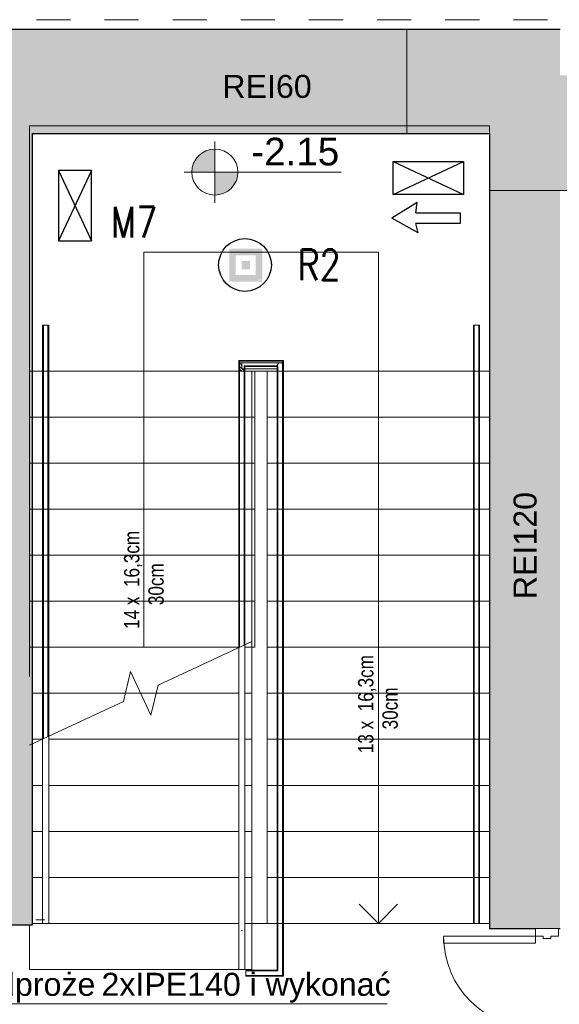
# Model space of a CAD drawing. Header units: centimetres. Extents: x 14504 to 44111, y -18976 to -7683.
# Tile 49 of 141: x 23045 to 23397, y -13271 to -12629. Entities that reach past the tile are written whole.
import ezdxf

# ---------------------------------------------------------------- set-up
doc = ezdxf.new("R2010")
doc.units = ezdxf.units.CM
doc.linetypes.add('Aligning Line 1_8_', pattern=[0.635, 0.3175, -0.3175])
doc.linetypes.add('Ponad', pattern=[0.396875, 0.238125, -0.15875])
for name, color, linetype, lineweight in [('A-DETL', 6, 'Continuous', 9), ('A-DETL-GENF', 92, 'Continuous', 9), ('A-DETL-THIN', 151, 'Continuous', 9), ('A-DOOR', 31, 'Continuous', 9), ('A-DOOR-FRAM', 31, 'Continuous', 18), ('A-FLOR', 192, 'Continuous', 9), ('A-FLOR-HRAL', 11, 'Continuous', 9), ('A-FLOR-HRAL-MBND', 5, 'Ponad', 9), ('A-WALL', 4, 'Continuous', 9), ('A-WALL-PATT', 111, 'Continuous', 25), ('G-ANNO-DIMS', 111, 'Continuous', 9), ('G-ANNO-TEXT', 8, 'Continuous', 9), ('IE inst', 1, 'Continuous', 50), ('S-STRS', 31, 'Continuous', 9), ('S-STRS-ANNO', 31, 'Continuous', 9), ('S-STRS-MBND', 31, 'Ponad', 9)]:
    doc.layers.add(name, color=color, linetype=linetype, lineweight=lineweight)
doc.layers.add('IE SChem', color=7, linetype='Continuous')
doc.styles.add('Arial_1', font='arial.ttf', dxfattribs={"height": 12})
doc.styles.add('Arial_2', font='arial.ttf', dxfattribs={"height": 18})
doc.styles.add('Arial_3', font='arial.ttf', dxfattribs={"width": 0.8, "height": 18})
doc.styles.get("Standard").update_dxf_attribs({"font": 'romans.shx', "width": 0.8, "height": 20})

# ---------------------------------------------------------------- blocks, each defined once
blk = doc.blocks.new('Poręcz - Poręcz-703287-3_Poziom parteru')
at = {"layer": 'A-FLOR-HRAL-MBND'}
for p, q in [((16631.58, -9029.17), (16659.66, -9029.17)), ((16631.58, -9035.71), (16631.58, -9029.17)), ((16631.58, -9029.17), (16659.66, -9029.17)), ((16631.58, -9035.71), (16631.58, -9029.17)), ((16631.58, -9029.17), (16659.66, -9029.17)), ((16631.58, -9035.71), (16631.58, -9029.17)), ((16631.58, -9029.17), (16659.66, -9029.17)), ((16631.58, -9035.71), (16631.58, -9029.17)), ((16634.58, -9032.17), (16656.66, -9032.17)), ((16634.58, -9035.71), (16634.58, -9032.17)), ((16634.58, -9032.17), (16656.66, -9032.17)), ((16634.58, -9035.71), (16634.58, -9032.17)), ((16634.58, -9032.17), (16656.66, -9032.17)), ((16634.58, -9035.71), (16634.58, -9032.17)), ((16634.58, -9032.17), (16656.66, -9032.17)), ((16634.58, -9035.71), (16634.58, -9032.17)), ((16656.66, -9032.17), (16656.66, -9395.71)), ((16656.66, -9032.17), (16656.66, -9395.71)), ((16656.66, -9032.17), (16656.66, -9395.71)), ((16656.66, -9032.17), (16656.66, -9395.71)), ((16659.66, -9029.17), (16659.66, -9395.71)), ((16659.66, -9029.17), (16659.66, -9395.71)), ((16659.66, -9029.17), (16659.66, -9395.71)), ((16659.66, -9029.17), (16659.66, -9395.71)), ((16631.58, -9215.66), (16631.58, -9035.71)), ((16631.58, -9215.66), (16631.58, -9035.71)), ((16631.58, -9215.66), (16631.58, -9035.71)), ((16631.58, -9215.66), (16631.58, -9035.71)), ((16634.58, -9214.26), (16634.58, -9035.71)), ((16634.58, -9214.26), (16634.58, -9035.71)), ((16634.58, -9214.26), (16634.58, -9035.71)), ((16634.58, -9214.26), (16634.58, -9035.71)), ((16656.66, -9395.71), (16656.66, -9426.75)), ((16656.66, -9395.71), (16656.66, -9426.75)), ((16656.66, -9395.71), (16656.66, -9426.75)), ((16656.66, -9395.71), (16656.66, -9426.75)), ((16659.66, -9395.71), (16659.66, -9429.75)), ((16659.66, -9395.71), (16659.66, -9429.75)), ((16659.66, -9395.71), (16659.66, -9429.75)), ((16659.66, -9395.71), (16659.66, -9429.75)), ((16635.62, -9429.75), (16635.62, -9426.75)), ((16656.66, -9426.75), (16635.62, -9426.75)), ((16635.62, -9429.75), (16635.62, -9426.75)), ((16656.66, -9426.75), (16635.62, -9426.75)), ((16635.62, -9429.75), (16635.62, -9426.75)), ((16656.66, -9426.75), (16635.62, -9426.75)), ((16635.62, -9429.75), (16635.62, -9426.75)), ((16656.66, -9426.75), (16635.62, -9426.75)), ((16659.66, -9429.75), (16635.62, -9429.75)), ((16659.66, -9429.75), (16635.62, -9429.75)), ((16659.66, -9429.75), (16635.62, -9429.75)), ((16659.66, -9429.75), (16635.62, -9429.75))]:
    blk.add_line(p, q, dxfattribs=at)
blk = doc.blocks.new('Poręcz - Poręcz-703291-3_Poziom parteru')
at = {"layer": 'A-FLOR-HRAL-MBND'}
for p, q in [((16503.66, -9005.71), (16506.66, -9005.71)), ((16503.66, -9035.71), (16503.66, -9005.71)), ((16503.66, -9005.71), (16506.66, -9005.71)), ((16503.66, -9035.71), (16503.66, -9005.71)), ((16503.66, -9005.71), (16506.66, -9005.71)), ((16503.66, -9035.71), (16503.66, -9005.71)), ((16503.66, -9005.71), (16506.66, -9005.71)), ((16503.66, -9035.71), (16503.66, -9005.71)), ((16506.66, -9035.71), (16506.66, -9005.71)), ((16506.66, -9035.71), (16506.66, -9005.71)), ((16506.66, -9035.71), (16506.66, -9005.71)), ((16506.66, -9035.71), (16506.66, -9005.71)), ((16503.66, -9275.31), (16503.66, -9035.71)), ((16503.66, -9275.31), (16503.66, -9035.71)), ((16503.66, -9275.31), (16503.66, -9035.71)), ((16503.66, -9275.31), (16503.66, -9035.71)), ((16506.66, -9273.91), (16506.66, -9035.71)), ((16506.66, -9273.91), (16506.66, -9035.71)), ((16506.66, -9273.91), (16506.66, -9035.71)), ((16506.66, -9273.91), (16506.66, -9035.71))]:
    blk.add_line(p, q, dxfattribs=at)
blk = doc.blocks.new('Typ poręczy górnej - Górna poręcz_wewnętrzny_-703303-3_Poziom parteru')
at = {"layer": 'A-FLOR-HRAL'}
for p, q in [((16631.08, -9396.3), (16631.08, -9425.71)), ((16635.08, -9425.71), (16635.08, -9396.3)), ((16632.87, -9400.46), (16633.29, -9400.46))]:
    blk.add_line(p, q, dxfattribs=at)
at = {"layer": 'A-FLOR-HRAL', "flags": 128}
blk.add_lwpolyline([(16633.29, -9425.71), (16633.08, -9425.71), (16632.88, -9425.71)], dxfattribs=at)
blk = doc.blocks.new('Typ poręczy górnej - Górna poręcz_wewnętrzny_-V14-3_Poziom parteru')
at = {"layer": 'A-FLOR-HRAL', "linetype": 'Ponad'}
for p, q in [((16631.08, -9028.67), (16660.16, -9028.67)), ((16631.08, -9035.71), (16631.08, -9028.67)), ((16635.08, -9032.67), (16656.16, -9032.67)), ((16635.08, -9035.71), (16635.08, -9032.67)), ((16656.16, -9032.67), (16656.16, -9395.71)), ((16660.16, -9028.67), (16660.16, -9395.71)), ((16631.08, -9215.89), (16631.08, -9035.71)), ((16635.08, -9214.02), (16635.08, -9035.71)), ((16656.16, -9395.71), (16656.16, -9426.25)), ((16660.16, -9395.71), (16660.16, -9430.25)), ((16635.62, -9430.25), (16635.62, -9426.25)), ((16656.16, -9426.25), (16635.62, -9426.25)), ((16660.16, -9430.25), (16635.62, -9430.25))]:
    blk.add_line(p, q, dxfattribs=at)
at = {"layer": 'A-FLOR-HRAL'}
for p, q in [((16635.08, -9214.02), (16631.08, -9215.89)), ((16631.08, -9425.71), (16631.08, -9215.89)), ((16635.08, -9425.71), (16635.08, -9214.02)), ((16631.08, -9425.71), (16635.08, -9425.71))]:
    blk.add_line(p, q, dxfattribs=at)
blk = doc.blocks.new('Typ poręczy górnej - Górna poręcz_wewnętrzny_-703317-3_Poziom parteru')
at = {"layer": 'A-FLOR-HRAL', "linetype": 'Ponad'}
for p, q in [((16503.16, -9005.71), (16507.16, -9005.71)), ((16503.16, -9035.71), (16503.16, -9005.71)), ((16507.16, -9035.71), (16507.16, -9005.71)), ((16503.16, -9275.54), (16503.16, -9035.71)), ((16507.16, -9273.67), (16507.16, -9035.71))]:
    blk.add_line(p, q, dxfattribs=at)
at = {"layer": 'A-FLOR-HRAL'}
for p, q in [((16507.16, -9273.67), (16503.16, -9275.54)), ((16503.16, -9395.71), (16503.16, -9275.54)), ((16507.16, -9395.71), (16507.16, -9273.67)), ((16503.16, -9395.71), (16507.16, -9395.71))]:
    blk.add_line(p, q, dxfattribs=at)
blk = doc.blocks.new('Poręcz - Poręcz-704087-3_Poziom parteru')
at = {"layer": 'A-FLOR-HRAL'}
for p, q in [((16631.58, -9030.67), (16632.1, -9030.67)), ((16631.58, -9032.81), (16631.58, -9030.67)), ((16634.58, -9035.44), (16634.58, -9034.17))]:
    blk.add_line(p, q, dxfattribs=at)
blk = doc.blocks.new('Typ poręczy górnej - Górna poręcz_wewnętrzny_-704103-3_Poziom parteru')
at = {"layer": 'A-FLOR-HRAL'}
for p, q in [((16631.08, -9033), (16631.08, -9215.71)), ((16658.16, -9030.17), (16632.29, -9030.17)), ((16635.8, -9034.17), (16656.16, -9034.17)), ((16656.16, -9032.17), (16656.16, -9395.71)), ((16660.16, -9395.71), (16660.16, -9032.17)), ((16635.08, -9214.02), (16635.08, -9036.5))]:
    blk.add_line(p, q, dxfattribs=at)
at = {"layer": 'A-FLOR-HRAL', "flags": 128}
for points in [[(16633.08, -9033.79), (16632.56, -9033.37), (16632.08, -9033.04), (16631.67, -9032.83), (16631.35, -9032.75), (16631.15, -9032.81), (16631.08, -9033)], [(16631.08, -9033), (16631.15, -9033.31), (16631.35, -9033.72), (16631.67, -9034.19), (16632.08, -9034.71), (16632.56, -9035.23), (16633.08, -9035.71), (16633.29, -9035.89)], [(16633.29, -9032.41), (16633.08, -9032.17), (16632.66, -9031.66), (16632.34, -9031.17), (16632.13, -9030.76), (16632.05, -9030.44), (16632.1, -9030.24), (16632.29, -9030.17)], [(16658.16, -9030.17), (16657.64, -9030.24), (16657.16, -9030.44), (16656.75, -9030.76), (16656.43, -9031.17), (16656.23, -9031.66), (16656.16, -9032.17)], [(16656.16, -9032.17), (16656.23, -9031.66), (16656.43, -9031.17), (16656.75, -9030.76), (16657.16, -9030.44), (16657.64, -9030.24), (16658.16, -9030.17), (16658.68, -9030.24), (16659.16, -9030.44), (16659.58, -9030.76)], [(16659.58, -9030.76), (16659.16, -9030.44), (16658.68, -9030.24), (16658.16, -9030.17)], [(16634.77, -9035.72), (16634.5, -9035.31), (16634.08, -9034.79), (16633.6, -9034.27)], [(16658.37, -9395.71), (16658.16, -9395.71), (16657.96, -9395.71)]]:
    blk.add_lwpolyline(points, dxfattribs=at)
blk = doc.blocks.new('Typ poręczy górnej - Górna poręcz_wewnętrzny_-V15-3_Poziom parteru')
at = {"layer": 'A-FLOR-HRAL'}
for p, q in [((16633.08, -9030.17), (16633.08, -9034.17)), ((16633.08, -9030.17), (16660.16, -9030.17)), ((16633.08, -9034.17), (16656.16, -9034.17)), ((16656.16, -9034.17), (16656.16, -9395.71)), ((16660.16, -9030.17), (16660.16, -9395.71)), ((16631.08, -9035.71), (16635.08, -9035.71)), ((16631.08, -9215.71), (16631.08, -9035.71)), ((16635.08, -9214.02), (16635.08, -9035.71)), ((16631.08, -9215.71), (16631.46, -9215.71)), ((16660.16, -9395.71), (16656.16, -9395.71))]:
    blk.add_line(p, q, dxfattribs=at)
blk = doc.blocks.new('Typ poręczy górnej - Górna poręcz_wewnętrzny_-704117-3_Poziom parteru')
at = {"layer": 'A-FLOR-HRAL'}
for p, q in [((16784.08, -9005.71), (16784.08, -9036.68)), ((16788.08, -9036.68), (16788.08, -9005.71)), ((16784.08, -9036.68), (16784.08, -9395.71)), ((16788.08, -9395.71), (16788.08, -9036.68))]:
    blk.add_line(p, q, dxfattribs=at)
at = {"layer": 'A-FLOR-HRAL', "flags": 128}
for points in [[(16785.88, -9005.71), (16786.08, -9005.71), (16786.29, -9005.71)], [(16786.29, -9395.71), (16786.08, -9395.71), (16785.88, -9395.71)]]:
    blk.add_lwpolyline(points, dxfattribs=at)
blk = doc.blocks.new('Typ poręczy górnej - Górna poręcz_wewnętrzny_-V16-3_Poziom parteru')
at = {"layer": 'A-FLOR-HRAL'}
for p, q in [((16788.08, -9005.71), (16784.08, -9005.71)), ((16784.08, -9005.71), (16784.08, -9395.71)), ((16788.08, -9005.71), (16788.08, -9395.71)), ((16788.08, -9395.71), (16784.08, -9395.71))]:
    blk.add_line(p, q, dxfattribs=at)
blk = doc.blocks.new('Poręcz - Poręcz-712260-3_Poziom parteru')
at = {"layer": 'A-FLOR-HRAL-MBND'}
for p, q in [((16784.58, -9005.71), (16784.58, -9035.71)), ((16784.58, -9005.71), (16784.58, -9035.71)), ((16784.58, -9005.71), (16784.58, -9035.71)), ((16784.58, -9005.71), (16784.58, -9035.71)), ((16787.58, -9005.71), (16787.58, -9035.71)), ((16787.58, -9005.71), (16787.58, -9035.71)), ((16787.58, -9005.71), (16787.58, -9035.71)), ((16787.58, -9005.71), (16787.58, -9035.71)), ((16784.58, -9035.71), (16784.58, -9395.71)), ((16784.58, -9035.71), (16784.58, -9395.71)), ((16784.58, -9035.71), (16784.58, -9395.71)), ((16784.58, -9035.71), (16784.58, -9395.71)), ((16787.58, -9035.71), (16787.58, -9395.71)), ((16787.58, -9035.71), (16787.58, -9395.71)), ((16787.58, -9035.71), (16787.58, -9395.71)), ((16787.58, -9035.71), (16787.58, -9395.71)), ((16787.58, -9395.71), (16784.58, -9395.71)), ((16787.58, -9395.71), (16784.58, -9395.71)), ((16787.58, -9395.71), (16784.58, -9395.71)), ((16787.58, -9395.71), (16784.58, -9395.71))]:
    blk.add_line(p, q, dxfattribs=at)
blk = doc.blocks.new('lla')
at = {"layer": 'IE inst', "lineweight": -3}
h = blk.add_hatch(color=256, dxfattribs=at)
h.paths.add_polyline_path([(98856.5, 98704.1), (98641.3, 98704.1), (98641.3, 98488.9), (98856.5, 98488.9)])
h.paths.add_polyline_path([(98813.5, 98531.9), (98684.4, 98531.9), (98684.4, 98661), (98813.5, 98661)], flags=16)
h.paths.add_polyline_path([(98776, 98623.6), (98776, 98569.4), (98721.8, 98569.4), (98721.8, 98623.6)], flags=0)
h.paths.add_polyline_path([(98825.1, 98507.1), (98827.9, 98507.1), (98829.3, 98505.8), (98829.3, 98501.8), (98828.3, 98500.8), (98825.2, 98500.8), (98824.2, 98502), (98824.2, 98503.7), (98825.2, 98504.7), (98827.6, 98504.7), (98827.6, 98503.8), (98825.6, 98503.8), (98825.1, 98503.3), (98825.1, 98502.3), (98825.6, 98501.7), (98828, 98501.7), (98828.4, 98502.1), (98828.4, 98505.4), (98827.6, 98506.2), (98825.1, 98506.2)], flags=16)
h.paths.add_polyline_path([(98830.7, 98507.1), (98831.5, 98507.1), (98831.5, 98502.1), (98832, 98501.7), (98833.4, 98501.7), (98833.9, 98502.2), (98833.9, 98507.1), (98834.8, 98507.1), (98834.8, 98502.2), (98835.3, 98501.7), (98836.7, 98501.7), (98837.1, 98502.1), (98837.1, 98507.1), (98838, 98507.1), (98838, 98501.8), (98837, 98500.8), (98835, 98500.8), (98834.3, 98501.4), (98833.7, 98500.8), (98831.6, 98500.8), (98830.7, 98501.8)], flags=16)
h.paths.add_polyline_path([(98840.7, 98507.1), (98843.6, 98507.1), (98844.7, 98506), (98844.7, 98504.5), (98843.6, 98503.4), (98841, 98503.4), (98841, 98504.3), (98843.2, 98504.3), (98843.8, 98504.8), (98843.8, 98505.6), (98843.2, 98506.2), (98841, 98506.2), (98840.2, 98505.4), (98840.2, 98502.5), (98841, 98501.7), (98843.7, 98501.7), (98845.7, 98503.7), (98845.2, 98504.3), (98845.2, 98505.5), (98846.3, 98504.4), (98848.2, 98506.2), (98847.2, 98506.2), (98847.2, 98507.1), (98849.7, 98507.1), (98849.7, 98504.7), (98848.8, 98504.7), (98848.8, 98505.6), (98846.9, 98503.7), (98849.8, 98500.8), (98848.6, 98500.8), (98846.3, 98503.1), (98844, 98500.8), (98840.7, 98500.8), (98839.3, 98502.2), (98839.3, 98505.8)], flags=16)
h.paths.add_polyline_path([(98824.2, 98499.1), (98825.3, 98499.1), (98825.3, 98498.9), (98824.4, 98498.9), (98824.4, 98498.4), (98825.2, 98498.4), (98825.2, 98498.2), (98824.4, 98498.2), (98824.4, 98497.7), (98825.3, 98497.7), (98825.3, 98497.5), (98824.2, 98497.5)], flags=16)
h.paths.add_polyline_path([(98825.7, 98499.1), (98825.9, 98499.1), (98826.4, 98498.2), (98827, 98499.1), (98827.2, 98499.1), (98827.2, 98497.5), (98827, 98497.5), (98827, 98498.8), (98826.4, 98497.9), (98825.9, 98498.8), (98825.9, 98497.5), (98825.7, 98497.5)], flags=16)
h.paths.add_polyline_path([(98827.6, 98499.1), (98828.7, 98499.1), (98828.7, 98498.9), (98827.7, 98498.9), (98827.7, 98498.4), (98828.6, 98498.4), (98828.6, 98498.2), (98827.7, 98498.2), (98827.7, 98497.7), (98828.7, 98497.7), (98828.7, 98497.5), (98827.6, 98497.5)], flags=16)
h.paths.add_polyline_path([(98829.9, 98498.1), (98829.9, 98498.1), (98829.9, 98498.1)], flags=16)
h.paths.add_polyline_path([(98829.2, 98498.9), (98829.8, 98498.9), (98830, 98498.8), (98830.2, 98498.6), (98830.1, 98498.5), (98830.1, 98498.4), (98830, 98498.3), (98829.9, 98498.3), (98829.7, 98498.3), (98829.2, 98498.3)], flags=16)
h.paths.add_polyline_path([(98830.8, 98498.6), (98830.8, 98498.6), (98830.8, 98498.6)], flags=16)
h.paths.add_polyline_path([(98832.3, 98499.1), (98833.4, 98499.1), (98833.4, 98498.9), (98832.5, 98498.9), (98832.5, 98498.4), (98833.3, 98498.4), (98833.3, 98498.2), (98832.5, 98498.2), (98832.5, 98497.7), (98833.4, 98497.7), (98833.4, 98497.5), (98832.3, 98497.5)], flags=16)
h.paths.add_polyline_path([(98833.8, 98499.1), (98834, 98499.1), (98834.9, 98497.8), (98834.9, 98499.1), (98835.1, 98499.1), (98835.1, 98497.5), (98835, 98497.5), (98834, 98498.8), (98834, 98497.5), (98833.8, 98497.5)], flags=16)
h.paths.add_polyline_path([(98835.7, 98498.7), (98835.7, 98498.7), (98835.7, 98498.7)], flags=16)
h.paths.add_polyline_path([(98836.9, 98499.1), (98837.1, 98499.1), (98837.6, 98498.3), (98838.1, 98499.1), (98838.3, 98499.1), (98837.7, 98498.1), (98837.7, 98497.5), (98837.5, 98497.5), (98837.5, 98498.1)], flags=16)
h.paths.add_polyline_path([(98839.4, 98499.1), (98839.6, 98499.1), (98839.6, 98497.7), (98840.5, 98497.7), (98840.5, 98497.5), (98839.4, 98497.5)], flags=16)
h.paths.add_polyline_path([(98840.8, 98499.1), (98841, 98499.1), (98841, 98497.5), (98840.8, 98497.5)], flags=16)
h.paths.add_polyline_path([(98841.5, 98498.6), (98841.5, 98498.6), (98841.5, 98498.6)], flags=16)
h.paths.add_polyline_path([(98843, 98499.1), (98843.2, 98499.1), (98843.2, 98498.4), (98844.1, 98498.4), (98844.1, 98499.1), (98844.2, 98499.1), (98844.2, 98497.5), (98844.1, 98497.5), (98844.1, 98498.2), (98843.2, 98498.2), (98843.2, 98497.5), (98843, 98497.5)], flags=16)
h.paths.add_polyline_path([(98844.5, 98499.1), (98845.7, 98499.1), (98845.7, 98498.9), (98845.2, 98498.9), (98845.2, 98497.5), (98845, 98497.5), (98845, 98498.9), (98844.5, 98498.9)], flags=16)
h.paths.add_polyline_path([(98846.1, 98499.1), (98846.3, 98499.1), (98846.3, 98497.5), (98846.1, 98497.5)], flags=16)
h.paths.add_polyline_path([(98846.6, 98499.1), (98846.8, 98499.1), (98847.8, 98497.8), (98847.8, 98499.1), (98848, 98499.1), (98848, 98497.5), (98847.8, 98497.5), (98846.8, 98498.8), (98846.8, 98497.5), (98846.6, 98497.5)], flags=16)
blk.add_circle((98744.1, 98597.4), 172.1, dxfattribs=at)
blk = doc.blocks.new('STR')
at = {"layer": 'IE inst', "lineweight": -3}
for p, q in [((40060.9, 91249.9), (40232.7, 91154.9)), ((40060.9, 91249.9), (40076, 91190.4)), ((40068.1, 91052.8), (40232.7, 91154.9)), ((40076, 91120), (40068.1, 91052.8))]:
    blk.add_line(p, q, dxfattribs=at)
blk.add_lwpolyline([(40076, 91120), (39787.7, 91120), (39787.7, 91190.4), (40076, 91190.4)], dxfattribs=at)

msp = doc.modelspace()

# ---------------------------------------------------------------- hatches: boundary and pattern name
at = {"layer": 'A-DETL-GENF', "transparency": 33554508}
msp.add_hatch(color=1, dxfattribs=at).paths.add_polyline_path([(23354.63, -12739.91), (23497.01, -12739.91), (23497.01, -12664.91), (23397.01, -12664.91), (23397.01, -12634.91), (23297.01, -12634.91), (23297.01, -12702.91), (23351.01, -12702.91), (23351.01, -12739.91)])
at = {"layer": 'A-WALL-PATT', "lineweight": 9, "transparency": 33554610}
for points in [[(23003.01, -12702.91), (23297.01, -12702.91), (23297.01, -12634.91), (22850.01, -12634.91), (22850.01, -12702.91)], [(23003.01, -13218.91), (23053.01, -13218.91), (23053.01, -12702.91), (23003.01, -12702.91), (23003.01, -13049.11)]]:
    msp.add_hatch(color=256, dxfattribs=at).paths.add_polyline_path(points)
h = msp.add_hatch(color=256, dxfattribs=at)
h.paths.add_polyline_path([(23381.01, -14237.69), (23397.01, -14237.69), (23397.01, -13381.3), (23351.01, -13381.3), (23351.01, -14237.69), (23367.21, -14237.69)])
h.paths.add_polyline_path([(23391.09, -13221.3), (23397.01, -13221.3), (23397.01, -12739.91), (23351.01, -12739.91), (23351.01, -13221.3), (23385.99, -13221.3)])
at = {"layer": 'G-ANNO-DIMS'}
h = msp.add_hatch(color=256, dxfattribs=at)
edge = h.paths.add_edge_path()
edge.add_arc((23171.85, -12727.99), 15, 90, 180)
edge.add_line((23156.85, -12727.99), (23171.85, -12727.99))
edge.add_line((23171.85, -12727.99), (23171.85, -12712.99))
h = msp.add_hatch(color=256, dxfattribs=at)
edge = h.paths.add_edge_path()
edge.add_arc((23171.85, -12727.99), 15, 270, 360)
edge.add_line((23186.85, -12727.99), (23171.85, -12727.99))
edge.add_line((23171.85, -12727.99), (23171.85, -12742.99))

# ---------------------------------------------------------------- linework, layer by layer
at = {"layer": 'A-DETL', "linetype": 'Aligning Line 1_8_', "ltscale": 70}
for p, q in [((23011.01, -12628.62), (23403.46, -12628.62)), ((23297.01, -12634.91), (23297.01, -12702.91))]:
    msp.add_line(p, q, dxfattribs=at)
at = {"layer": 'A-DETL-THIN'}
for p, q in [((23397.01, -12634.91), (23297.01, -12634.91)), ((23297.01, -12634.91), (23297.01, -12702.91)), ((23297.01, -12702.91), (23351.01, -12702.91)), ((23351.01, -12702.91), (23351.01, -12739.91)), ((23351.01, -12739.91), (23497.01, -12739.91)), ((23061.01, -13215.69), (23055.01, -13215.69)), ((22924.18, -13270.44), (23284.18, -13270.44))]:
    msp.add_line(p, q, dxfattribs=at)
at = {"layer": 'A-DOOR', "color": 94, "lineweight": 18}
for p, q in [((23321.01, -13226.3), (23321.01, -13230.8)), ((23381.01, -13226.3), (23321.01, -13226.3)), ((23381.01, -13230.8), (23381.01, -13226.3)), ((23321.01, -13230.8), (23381.01, -13230.8))]:
    msp.add_line(p, q, dxfattribs=at)
at = {"layer": 'A-DOOR', "color": 84}
msp.add_arc((23381.01, -13226.3), 60, 180, 270, dxfattribs=at)
at = {"layer": 'A-DOOR-FRAM', "color": 94}
for p, q in [((23396.01, -13221.3), (23381.01, -13221.3)), ((23381.01, -13221.3), (23381.01, -13226.3)), ((23381.01, -13226.3), (23385.99, -13226.3)), ((23385.99, -13226.3), (23385.99, -13227.89)), ((23391.09, -13227.89), (23391.09, -13226.3)), ((23391.09, -13226.3), (23396.01, -13226.3)), ((23396.01, -13226.3), (23396.01, -13221.3)), ((23385.99, -13227.89), (23391.09, -13227.89))]:
    msp.add_line(p, q, dxfattribs=at)
at = {"layer": 'A-FLOR'}
for p, q in [((23212.55, -13217.91), (23196.01, -13217.91)), ((23340.47, -13217.91), (23216.55, -13217.91)), ((23351.01, -13217.91), (23344.47, -13217.91))]:
    msp.add_line(p, q, dxfattribs=at)
at = {"layer": 'A-WALL', "lineweight": 25}
for p, q in [((23397.01, -12634.91), (22750.01, -12634.91)), ((23053.01, -13218.91), (23053.01, -12702.91)), ((23053.01, -12702.91), (23351.01, -12702.91)), ((23351.01, -12702.91), (23351.01, -13221.3)), ((23003.01, -13218.91), (23053.01, -13218.91)), ((23351.01, -13221.3), (23381.01, -13221.3)), ((23396.01, -13221.3), (23397.01, -13221.3))]:
    msp.add_line(p, q, dxfattribs=at)
at = {"layer": 'G-ANNO-DIMS'}
for p, q in [((23171.85, -12707.99), (23171.85, -12747.99)), ((23171.85, -12727.99), (23171.85, -12712.99)), ((23191.85, -12727.99), (23151.85, -12727.99)), ((23156.85, -12727.99), (23171.85, -12727.99)), ((23186.85, -12727.99), (23171.85, -12727.99)), ((23171.85, -12727.99), (23171.85, -12742.99)), ((23171.85, -12727.99), (23193.18, -12727.99)), ((23193.18, -12727.99), (23254.23, -12727.99))]:
    msp.add_line(p, q, dxfattribs=at)
for start, end in [(90, 180), (0, 90), (180, 270), (270, 0)]:
    msp.add_arc((23171.85, -12727.99), 15, start, end, dxfattribs=at)
at = {"layer": 'IE inst', "lineweight": -3}
for p, q in [((23288.25, -12742.62, 0), (23288.25, -12721.11, 0)), ((23288.25, -12721.11, 0), (23333.97, -12721.11, 0)), ((23288.25, -12721.11, 0), (23333.97, -12742.62, 0)), ((23288.25, -12742.62, 0), (23333.97, -12721.11, 0)), ((23333.97, -12721.11, 0), (23333.97, -12742.62, 0)), ((23091.51, -12727.02, 0), (23069.99, -12727.02, 0)), ((23069.99, -12727.02, 0), (23069.99, -12772.74, 0)), ((23069.99, -12727.02, 0), (23091.51, -12772.74, 0)), ((23091.51, -12727.02, 0), (23069.99, -12772.74, 0)), ((23091.51, -12772.74, 0), (23091.51, -12727.02, 0)), ((23333.97, -12742.62, 0), (23288.25, -12742.62, 0)), ((23069.99, -12772.74, 0), (23091.51, -12772.74, 0))]:
    msp.add_line(p, q, dxfattribs=at)
at = {"layer": 'S-STRS'}
for p, q in [((23053.01, -12857.91), (23187.47, -12857.91)), ((23191.47, -12857.91), (23198.01, -12857.91)), ((23198.01, -12857.91), (23206.01, -12857.91)), ((23198.01, -12887.91), (23198.01, -12857.91)), ((23212.55, -12857.91), (23206.01, -12857.91)), ((23206.01, -12857.91), (23206.01, -12887.91)), ((23340.47, -12857.91), (23216.55, -12857.91)), ((23351.01, -12857.91), (23344.47, -12857.91)), ((23053.01, -12887.91), (23187.47, -12887.91)), ((23191.47, -12887.91), (23198.01, -12887.91)), ((23198.01, -12917.91), (23198.01, -12887.91)), ((23206.01, -12887.91), (23206.01, -12917.91)), ((23212.55, -12887.91), (23206.01, -12887.91)), ((23340.47, -12887.91), (23216.55, -12887.91)), ((23351.01, -12887.91), (23344.47, -12887.91)), ((23053.01, -12917.91), (23187.47, -12917.91)), ((23191.47, -12917.91), (23198.01, -12917.91)), ((23198.01, -12947.91), (23198.01, -12917.91)), ((23206.01, -12917.91), (23206.01, -12947.91)), ((23212.55, -12917.91), (23206.01, -12917.91)), ((23340.47, -12917.91), (23216.55, -12917.91)), ((23351.01, -12917.91), (23344.47, -12917.91)), ((23053.01, -12947.91), (23187.47, -12947.91)), ((23191.47, -12947.91), (23198.01, -12947.91)), ((23198.01, -12977.91), (23198.01, -12947.91)), ((23206.01, -12947.91), (23206.01, -12977.91)), ((23212.55, -12947.91), (23206.01, -12947.91)), ((23340.47, -12947.91), (23216.55, -12947.91)), ((23351.01, -12947.91), (23344.47, -12947.91)), ((23053.01, -12977.91), (23187.47, -12977.91)), ((23191.47, -12977.91), (23198.01, -12977.91)), ((23198.01, -13007.91), (23198.01, -12977.91)), ((23206.01, -12977.91), (23206.01, -13007.91)), ((23212.55, -12977.91), (23206.01, -12977.91)), ((23340.47, -12977.91), (23216.55, -12977.91)), ((23351.01, -12977.91), (23344.47, -12977.91)), ((23053.01, -13007.91), (23187.47, -13007.91)), ((23191.47, -13007.91), (23198.01, -13007.91)), ((23198.01, -13037.91), (23198.01, -13007.91)), ((23206.01, -13007.91), (23206.01, -13037.91)), ((23212.55, -13007.91), (23206.01, -13007.91)), ((23340.47, -13007.91), (23216.55, -13007.91)), ((23351.01, -13007.91), (23344.47, -13007.91)), ((23196.01, -13037.91), (23196.01, -13034.1)), ((23053.01, -13037.91), (23187.47, -13037.91)), ((23191.47, -13037.91), (23196.01, -13037.91)), ((23196.01, -13067.91), (23196.01, -13037.91)), ((23196.01, -13037.91), (23198.01, -13037.91)), ((23206.01, -13037.91), (23206.01, -13067.91)), ((23212.55, -13037.91), (23206.01, -13037.91)), ((23340.47, -13037.91), (23216.55, -13037.91)), ((23351.01, -13037.91), (23344.47, -13037.91)), ((23113.47, -13067.91), (23123.51, -13067.91)), ((23133.56, -13067.91), (23187.47, -13067.91)), ((23191.47, -13067.91), (23196.01, -13067.91)), ((23196.01, -13097.91), (23196.01, -13067.91)), ((23206.01, -13067.91), (23206.01, -13097.91)), ((23212.55, -13067.91), (23206.01, -13067.91)), ((23340.47, -13067.91), (23216.55, -13067.91)), ((23351.01, -13067.91), (23344.47, -13067.91)), ((23059.18, -13097.91), (23059.55, -13097.91)), ((23063.55, -13097.91), (23187.47, -13097.91)), ((23191.47, -13097.91), (23196.01, -13097.91)), ((23196.01, -13127.91), (23196.01, -13097.91)), ((23206.01, -13097.91), (23206.01, -13127.91)), ((23212.55, -13097.91), (23206.01, -13097.91)), ((23340.47, -13097.91), (23216.55, -13097.91)), ((23351.01, -13097.91), (23344.47, -13097.91)), ((23053.01, -13127.91), (23059.55, -13127.91)), ((23063.55, -13127.91), (23187.47, -13127.91)), ((23191.47, -13127.91), (23196.01, -13127.91)), ((23196.01, -13157.91), (23196.01, -13127.91)), ((23206.01, -13127.91), (23206.01, -13157.91)), ((23212.55, -13127.91), (23206.01, -13127.91)), ((23340.47, -13127.91), (23216.55, -13127.91)), ((23351.01, -13127.91), (23344.47, -13127.91)), ((23053.01, -13157.91), (23059.55, -13157.91)), ((23063.55, -13157.91), (23187.47, -13157.91)), ((23191.47, -13157.91), (23196.01, -13157.91)), ((23196.01, -13187.91), (23196.01, -13157.91)), ((23206.01, -13157.91), (23206.01, -13187.91)), ((23212.55, -13157.91), (23206.01, -13157.91)), ((23340.47, -13157.91), (23216.55, -13157.91)), ((23351.01, -13157.91), (23344.47, -13157.91)), ((23053.01, -13187.91), (23059.55, -13187.91)), ((23063.55, -13187.91), (23187.47, -13187.91)), ((23191.47, -13187.91), (23196.01, -13187.91)), ((23196.01, -13217.91), (23196.01, -13187.91)), ((23206.01, -13187.91), (23206.01, -13217.91)), ((23212.55, -13187.91), (23206.01, -13187.91)), ((23340.47, -13187.91), (23216.55, -13187.91)), ((23351.01, -13187.91), (23344.47, -13187.91)), ((23051.01, -13247.91), (23051.01, -13218.91)), ((23053.01, -13217.91), (23059.55, -13217.91)), ((23063.55, -13217.91), (23187.47, -13217.91)), ((23191.47, -13217.91), (23196.01, -13217.91)), ((23196.01, -13247.91), (23196.01, -13217.91)), ((23212.55, -13217.91), (23206.01, -13217.91)), ((23340.47, -13217.91), (23216.55, -13217.91)), ((23351.01, -13217.91), (23344.47, -13217.91)), ((23051.01, -13247.91), (23187.47, -13247.91)), ((23191.47, -13247.91), (23196.01, -13247.91))]:
    msp.add_line(p, q, dxfattribs=at)
at = {"layer": 'S-STRS', "linetype": 'Ponad'}
for p, q in [((23053.01, -12857.91), (23187.47, -12857.91)), ((23191.47, -12857.91), (23198.01, -12857.91)), ((23212.55, -12857.91), (23206.01, -12857.91)), ((23340.47, -12857.91), (23216.55, -12857.91)), ((23351.01, -12857.91), (23344.47, -12857.91)), ((23053.01, -12887.91), (23187.47, -12887.91)), ((23191.47, -12887.91), (23198.01, -12887.91)), ((23212.55, -12887.91), (23206.01, -12887.91)), ((23340.47, -12887.91), (23216.55, -12887.91)), ((23351.01, -12887.91), (23344.47, -12887.91)), ((23053.01, -12917.91), (23187.47, -12917.91)), ((23191.47, -12917.91), (23198.01, -12917.91)), ((23212.55, -12917.91), (23206.01, -12917.91)), ((23340.47, -12917.91), (23216.55, -12917.91)), ((23351.01, -12917.91), (23344.47, -12917.91)), ((23053.01, -12947.91), (23187.47, -12947.91)), ((23191.47, -12947.91), (23198.01, -12947.91)), ((23212.55, -12947.91), (23206.01, -12947.91)), ((23340.47, -12947.91), (23216.55, -12947.91)), ((23351.01, -12947.91), (23344.47, -12947.91)), ((23053.01, -12977.91), (23187.47, -12977.91)), ((23191.47, -12977.91), (23198.01, -12977.91)), ((23212.55, -12977.91), (23206.01, -12977.91)), ((23340.47, -12977.91), (23216.55, -12977.91)), ((23351.01, -12977.91), (23344.47, -12977.91)), ((23053.01, -13007.91), (23187.47, -13007.91)), ((23191.47, -13007.91), (23198.01, -13007.91)), ((23212.55, -13007.91), (23206.01, -13007.91)), ((23340.47, -13007.91), (23216.55, -13007.91)), ((23351.01, -13007.91), (23344.47, -13007.91)), ((23053.01, -13037.91), (23187.47, -13037.91)), ((23191.47, -13037.91), (23196.01, -13037.91)), ((23196.01, -13037.91), (23198.01, -13037.91)), ((23212.55, -13037.91), (23206.01, -13037.91)), ((23340.47, -13037.91), (23216.55, -13037.91)), ((23351.01, -13037.91), (23344.47, -13037.91)), ((23113.47, -13067.91), (23123.51, -13067.91)), ((23133.56, -13067.91), (23187.47, -13067.91)), ((23191.47, -13067.91), (23196.01, -13067.91)), ((23212.55, -13067.91), (23206.01, -13067.91)), ((23340.47, -13067.91), (23216.55, -13067.91)), ((23351.01, -13067.91), (23344.47, -13067.91)), ((23059.18, -13097.91), (23059.55, -13097.91)), ((23063.55, -13097.91), (23187.47, -13097.91)), ((23191.47, -13097.91), (23196.01, -13097.91)), ((23212.55, -13097.91), (23206.01, -13097.91)), ((23340.47, -13097.91), (23216.55, -13097.91)), ((23351.01, -13097.91), (23344.47, -13097.91)), ((23053.01, -13127.91), (23059.55, -13127.91)), ((23063.55, -13127.91), (23187.47, -13127.91)), ((23191.47, -13127.91), (23196.01, -13127.91)), ((23212.55, -13127.91), (23206.01, -13127.91)), ((23340.47, -13127.91), (23216.55, -13127.91)), ((23351.01, -13127.91), (23344.47, -13127.91)), ((23053.01, -13157.91), (23059.55, -13157.91)), ((23063.55, -13157.91), (23187.47, -13157.91)), ((23191.47, -13157.91), (23196.01, -13157.91)), ((23212.55, -13157.91), (23206.01, -13157.91)), ((23340.47, -13157.91), (23216.55, -13157.91)), ((23351.01, -13157.91), (23344.47, -13157.91)), ((23053.01, -13187.91), (23059.55, -13187.91)), ((23063.55, -13187.91), (23187.47, -13187.91)), ((23191.47, -13187.91), (23196.01, -13187.91)), ((23212.55, -13187.91), (23206.01, -13187.91)), ((23340.47, -13187.91), (23216.55, -13187.91)), ((23351.01, -13187.91), (23344.47, -13187.91)), ((23053.01, -13217.91), (23059.55, -13217.91)), ((23063.55, -13217.91), (23187.47, -13217.91)), ((23191.47, -13217.91), (23196.01, -13217.91)), ((23051.01, -13247.91), (23187.47, -13247.91)), ((23191.47, -13247.91), (23196.01, -13247.91))]:
    msp.add_line(p, q, dxfattribs=at)
at = {"layer": 'S-STRS-ANNO'}
for p, q in [((23125.51, -12780.16), (23278.51, -12780.16)), ((23125.51, -12857.91), (23125.51, -12780.16)), ((23278.51, -12780.16), (23278.51, -12857.91)), ((23125.51, -12887.91), (23125.51, -12857.91)), ((23278.51, -12857.91), (23278.51, -12887.91)), ((23125.51, -12917.91), (23125.51, -12887.91)), ((23278.51, -12887.91), (23278.51, -12917.91)), ((23125.51, -12947.91), (23125.51, -12917.91)), ((23278.51, -12917.91), (23278.51, -12947.91)), ((23125.51, -12977.91), (23125.51, -12947.91)), ((23278.51, -12947.91), (23278.51, -12977.91)), ((23125.51, -13007.91), (23125.51, -12977.91)), ((23278.51, -12977.91), (23278.51, -13007.91)), ((23125.51, -13037.91), (23125.51, -13007.91)), ((23278.51, -13007.91), (23278.51, -13037.91)), ((23278.51, -13037.91), (23278.51, -13067.91)), ((23278.51, -13067.91), (23278.51, -13097.91)), ((23278.51, -13097.91), (23278.51, -13127.91)), ((23278.51, -13127.91), (23278.51, -13157.91)), ((23278.51, -13157.91), (23278.51, -13187.91)), ((23278.51, -13187.91), (23278.51, -13217.91)), ((23278.51, -13217.91), (23266.01, -13205.41)), ((23278.51, -13217.91), (23291.01, -13205.41))]:
    msp.add_line(p, q, dxfattribs=at)
at = {"layer": 'S-STRS-MBND'}
for p, q in [((23051.01, -12697.91), (23051.01, -12857.91)), ((23351.01, -12697.91), (23051.01, -12697.91)), ((23351.01, -12857.91), (23351.01, -12697.91)), ((23051.01, -12857.91), (23196.01, -12857.91)), ((23051.01, -13057), (23051.01, -12857.91)), ((23051.01, -12857.91), (23196.01, -12857.91)), ((23196.01, -12857.91), (23206.01, -12857.91)), ((23196.01, -13034.1), (23196.01, -12857.91)), ((23351.01, -12857.91), (23206.01, -12857.91)), ((23206.01, -12857.91), (23206.01, -13217.91)), ((23351.01, -12857.91), (23206.01, -12857.91)), ((23351.01, -12857.91), (23351.01, -13217.91)), ((23051.01, -12887.91), (23196.01, -12887.91)), ((23051.01, -12887.91), (23196.01, -12887.91)), ((23351.01, -12887.91), (23206.01, -12887.91)), ((23351.01, -12887.91), (23206.01, -12887.91)), ((23051.01, -12917.91), (23196.01, -12917.91)), ((23051.01, -12917.91), (23196.01, -12917.91)), ((23351.01, -12917.91), (23206.01, -12917.91)), ((23351.01, -12917.91), (23206.01, -12917.91)), ((23051.01, -12947.91), (23196.01, -12947.91)), ((23051.01, -12947.91), (23196.01, -12947.91)), ((23351.01, -12947.91), (23206.01, -12947.91)), ((23351.01, -12947.91), (23206.01, -12947.91)), ((23051.01, -12977.91), (23196.01, -12977.91)), ((23051.01, -12977.91), (23196.01, -12977.91)), ((23351.01, -12977.91), (23206.01, -12977.91)), ((23351.01, -12977.91), (23206.01, -12977.91)), ((23051.01, -13007.91), (23196.01, -13007.91)), ((23051.01, -13007.91), (23196.01, -13007.91)), ((23351.01, -13007.91), (23206.01, -13007.91)), ((23351.01, -13007.91), (23206.01, -13007.91)), ((23051.01, -13037.91), (23187.85, -13037.91)), ((23051.01, -13037.91), (23187.85, -13037.91)), ((23351.01, -13037.91), (23206.01, -13037.91)), ((23351.01, -13037.91), (23206.01, -13037.91)), ((23053.01, -13067.91), (23113.47, -13067.91)), ((23053.01, -13067.91), (23113.47, -13067.91)), ((23123.51, -13067.91), (23133.56, -13067.91)), ((23123.51, -13067.91), (23133.56, -13067.91)), ((23351.01, -13067.91), (23206.01, -13067.91)), ((23351.01, -13067.91), (23206.01, -13067.91)), ((23053.01, -13097.91), (23059.18, -13097.91)), ((23053.01, -13097.91), (23059.18, -13097.91)), ((23351.01, -13097.91), (23206.01, -13097.91)), ((23351.01, -13097.91), (23206.01, -13097.91)), ((23351.01, -13127.91), (23206.01, -13127.91)), ((23351.01, -13127.91), (23206.01, -13127.91)), ((23351.01, -13157.91), (23206.01, -13157.91)), ((23351.01, -13157.91), (23206.01, -13157.91)), ((23351.01, -13187.91), (23206.01, -13187.91)), ((23351.01, -13187.91), (23206.01, -13187.91)), ((23351.01, -13217.91), (23206.01, -13217.91))]:
    msp.add_line(p, q, dxfattribs=at)
at = {"layer": 'S-STRS-MBND', "linetype": 'Continuous'}
for p, q in [((23196.01, -13034.1), (23134.84, -13062.63)), ((23116.91, -13053.75), (23112.19, -13073.19)), ((23130.12, -13082.07), (23116.91, -13053.75)), ((23134.84, -13062.63), (23130.12, -13082.07)), ((23112.19, -13073.19), (23051.01, -13101.72))]:
    msp.add_line(p, q, dxfattribs=at)

# ---------------------------------------------------------------- block references
at = {"layer": 'A-FLOR-HRAL'}
for name in ['Typ poręczy górnej - Górna poręcz_wewnętrzny_-703317-3_Poziom parteru', 'Poręcz - Poręcz-703291-3_Poziom parteru', 'Typ poręczy górnej - Górna poręcz_wewnętrzny_-704117-3_Poziom parteru', 'Typ poręczy górnej - Górna poręcz_wewnętrzny_-V16-3_Poziom parteru', 'Typ poręczy górnej - Górna poręcz_wewnętrzny_-V14-3_Poziom parteru', 'Typ poręczy górnej - Górna poręcz_wewnętrzny_-704103-3_Poziom parteru', 'Typ poręczy górnej - Górna poręcz_wewnętrzny_-V15-3_Poziom parteru', 'Poręcz - Poręcz-703287-3_Poziom parteru', 'Poręcz - Poręcz-704087-3_Poziom parteru', 'Typ poręczy górnej - Górna poręcz_wewnętrzny_-703303-3_Poziom parteru']:
    msp.add_blockref(name, (6556.39, -3822.2), dxfattribs=at)
at = {"layer": 'A-FLOR-HRAL-MBND'}
msp.add_blockref('Poręcz - Poręcz-712260-3_Poziom parteru', (6556.39, -3822.2), dxfattribs=at)
at = {"layer": 'IE inst', "xscale": 0.1000000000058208, "yscale": 0.09999999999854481, "zscale": 0.1}
msp.add_blockref('lla', (13317.11, -22648.32), dxfattribs=at)
at = {"layer": 'IE SChem', "xscale": 0.1, "yscale": 0.1, "zscale": 0.1, "rotation": 180}
msp.add_blockref('STR', (27310.6, -3642.59, 0), dxfattribs=at)

# ---------------------------------------------------------------- texts
at = {"layer": 'G-ANNO-DIMS', "insert": (23195.67, -12705.6), "char_height": 18, "width": 54.2095, "attachment_point": 1, "line_spacing_factor": 0.941778, "style": 'Arial_2'}
msp.add_mtext('-2.15', dxfattribs=at)
at = {"layer": 'G-ANNO-TEXT', "char_height": 15, "attachment_point": 1, "style": 'Arial_1'}
for s, insert, width in [('REI60', (23176.78, -12664.61), 71.3502), ('ć nadproże', (22990.26, -13250.17), 123.4599), (' 2xIPE140', (23092.12, -13250.17), 117.0464), (' i wykonać', (23188.7, -13250.17), 117.8481)]:
    msp.add_mtext(s, dxfattribs=dict(at, insert=insert, width=width))
at = {"layer": 'G-ANNO-TEXT', "attachment_point": 1, "rotation": 90}
for s, insert, char_height, width, style in [('REI120', (23366.66, -13006.5), 15, 85.7806, 'Arial_1'), ('14 x  16,3cm', (23112.63, -13025.94), 10, 97.0042, 'Arial_3'), ('     30cm', (23128.5, -13025.94), 10, 64.9367, 'Arial_3'), ('13 x  16,3cm', (23265.26, -13106.94), 10, 97.0042, 'Arial_3'), ('     30cm', (23281.14, -13106.94), 10, 64.9367, 'Arial_3')]:
    msp.add_mtext(s, dxfattribs=dict(at, insert=insert, char_height=char_height, width=width, style=style))
at = {"layer": 'IE inst', "linetype": 'Continuous', "lineweight": -3, "char_height": 20, "width": 111.2916, "attachment_point": 1}
for s, insert in [('{\\Fromans.shx|c238;M7}', (23104.12, -12750.56, 0)), ('{\\Fromans.shx|c238;R2}', (23225.79, -12778.45))]:
    msp.add_mtext(s, dxfattribs=dict(at, insert=insert))

doc.saveas('drawing.dxf')
